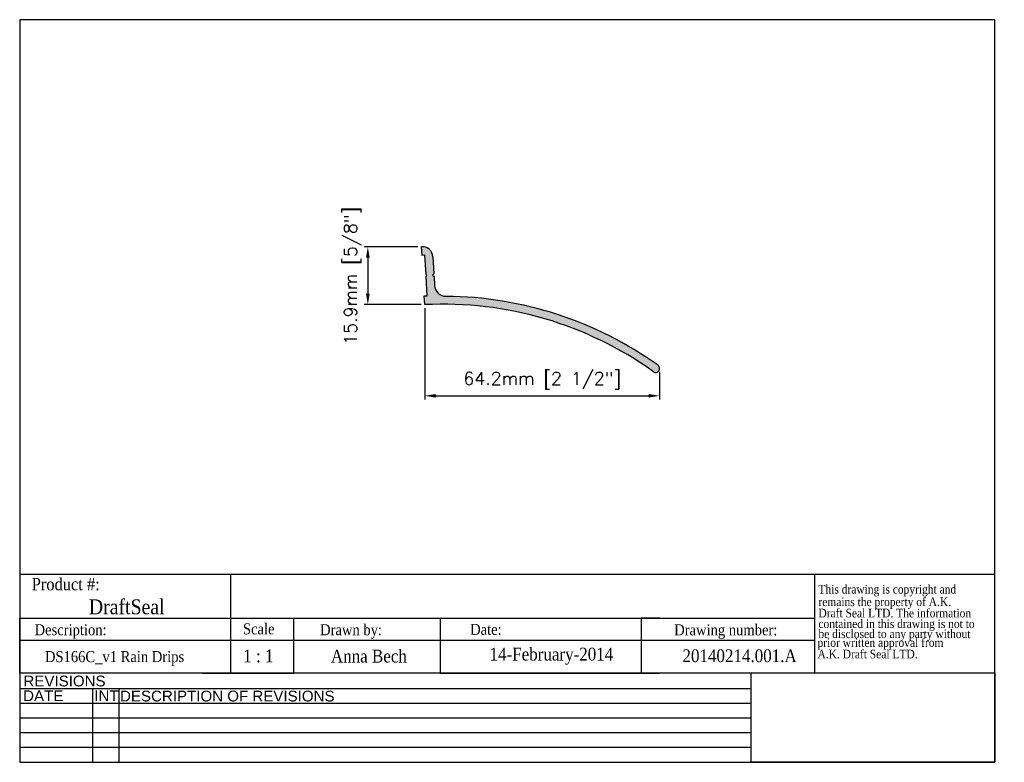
# Model space of a CAD drawing. Header units: millimetres. Extents: x 2362 to 2631, y 15 to 219.
import ezdxf
from ezdxf.enums import TextEntityAlignment as Align

# ---------------------------------------------------------------- set-up
doc = ezdxf.new("R2010")
doc.units = ezdxf.units.MM
doc.header["$MEASUREMENT"] = 0
doc.layers.add('AM_5', color=3, linetype='Continuous', lineweight=25)
doc.layers.add('BORDER', color=7, linetype='Continuous', lineweight=25)
doc.layers.add('FRAME', color=7, linetype='Continuous')
doc.styles.add('DS GROUP', font='arial.ttf')
doc.styles.get("Standard").update_dxf_attribs({"font": 'ROMANS.SHX'})
doc.styles.add('TAG', font='GARA.TTF')
doc.dimstyles.new('AM_ISO$0', dxfattribs={"dimtxt": 1.5, "dimasz": 1.5, "dimexe": 1, "dimexo": 1, "dimgap": 1.5, "dimtad": 1, "dimdec": 0, "dimdsep": 46, "dimtxsty": 'Standard', "dimcen": 0, "dimclrd": 256, "dimclre": 256, "dimclrt": 2, "dimadec": 0, "dimazin": 2, "dimtp": 0.1, "dimtm": 0.1, "dimtfac": 0.71, "dimtdec": 0, "dimtmove": 0, "dimatfit": 3, "dimfxl": 1, "dimlwd": -1, "dimlwe": -1, "dimarcsym": 1})
picture_1 = doc.add_image_def('image1.bmp', size_in_pixel=(901, 331))

# ---------------------------------------------------------------- blocks, each defined once
blk = doc.blocks.new('A$C08671A0E')
at = {"layer": 'FRAME', "style": 'TAG'}
for s, p in [('This drawing is copyright and', (14.8, -52.3)), ('remains the property of A.K.', (14.8, -101.5)), ('Draft Seal LTD. The information', (14.8, -145.7)), ('contained in this drawing is not to  ', (14.8, -187.4)), ('be disclosed to any party without ', (14.8, -226.7)), (' prior written approval from', (0, -261.2)), (' A.K. Draft Seal LTD.', (0, -306.1))]:
    blk.add_text(s, height=33.819, dxfattribs=at).set_placement(p)
blk = doc.blocks.new('*D465')
at = {"layer": 'AM_5', "linetype": 'ByBlock', "transparency": 16777216}
for p, q in [((2470.98, 156.39), (2456.29, 156.39)), ((2457.29, 153.39), (2457.29, 143.53)), ((2471.87, 140.53), (2456.29, 140.53))]:
    blk.add_line(p, q, dxfattribs=at)
at = {"layer": 'AM_5', "transparency": 16777216}
for points in [[(2456.79, 153.39), (2457.79, 153.39), (2457.29, 156.39)], [(2456.79, 143.53), (2457.79, 143.53), (2457.29, 140.53)]]:
    blk.add_solid(points, dxfattribs=at)
at = {"layer": 'Defpoints', "color": 0, "transparency": 16777216}
for p in [(2471.98, 156.39), (2457.29, 140.53), (2472.87, 140.53)]:
    blk.add_point(p, dxfattribs=at)
at = {"layer": 'AM_5', "color": 7, "transparency": 16777216, "insert": (2453.13, 148.46), "char_height": 3.5, "attachment_point": 5, "rotation": 90}
blk.add_mtext('15.9mm [5/8"]', dxfattribs=at)
blk = doc.blocks.new('*D466')
at = {"layer": 'AM_5', "linetype": 'ByBlock', "transparency": 16777216}
for p, q in [((2472.87, 139.53), (2472.87, 114.59)), ((2537.11, 122.11), (2537.11, 114.59)), ((2475.87, 115.59), (2534.11, 115.59))]:
    blk.add_line(p, q, dxfattribs=at)
at = {"layer": 'AM_5', "transparency": 16777216}
for points in [[(2475.87, 116.09), (2475.87, 115.09), (2472.87, 115.59)], [(2534.11, 116.09), (2534.11, 115.09), (2537.11, 115.59)]]:
    blk.add_solid(points, dxfattribs=at)
at = {"layer": 'Defpoints', "color": 0, "transparency": 16777216}
for p in [(2472.87, 140.53), (2537.11, 123.11), (2537.11, 115.59)]:
    blk.add_point(p, dxfattribs=at)
at = {"layer": 'AM_5', "color": 7, "transparency": 16777216, "insert": (2504.99, 119.76), "char_height": 3.5, "attachment_point": 5}
blk.add_mtext('64.2mm [2 1/2"]', dxfattribs=at)

msp = doc.modelspace()

# ---------------------------------------------------------------- hatches: boundary and pattern name
msp.add_hatch(color=256).paths.add_polyline_path([(2478.68, 142.81, -0.395598), (2475.53, 145.81), (2475.39, 148.25), (2474.99, 148.6), (2475.35, 149.01), (2475.09, 153.62, 0.41521), (2471.98, 156.39), (2472.11, 154.01), (2472.91, 154.06), (2473.21, 148.75), (2473.34, 148.64), (2473.22, 148.51), (2473.36, 148.39), (2473.24, 148.26), (2473.54, 142.95), (2472.74, 142.91), (2472.87, 140.53, -0.169651), (2535.42, 122.18, 1), (2536.67, 123.93, 0.154608)])

# ---------------------------------------------------------------- linework, layer by layer
for p, q in [((2472.11, 154.01), (2471.98, 156.39)), ((2471.98, 156.39), (2471.99, 156.39)), ((2472.91, 154.06), (2472.11, 154.01)), ((2473.21, 148.75), (2472.91, 154.06)), ((2475.09, 153.62), (2475.35, 149.01)), ((2473.34, 148.64), (2473.21, 148.75)), ((2473.22, 148.51), (2473.34, 148.64)), ((2473.22, 148.51), (2473.36, 148.39)), ((2473.36, 148.39), (2473.24, 148.26)), ((2473.54, 142.95), (2473.24, 148.26)), ((2474.99, 148.6), (2475.35, 149.01)), ((2474.99, 148.6), (2475.39, 148.25)), ((2475.39, 148.25), (2475.53, 145.81)), ((2472.74, 142.91), (2473.54, 142.95)), ((2472.87, 140.53), (2472.74, 142.91)), ((2362.06, 66.79), (2579.51, 66.79)), ((2419.68, 66.79), (2419.68, 54.73)), ((2579.51, 66.79), (2579.51, 39.73)), ((2362.06, 39.73), (2362.06, 54.73)), ((2362.06, 54.73), (2579.51, 54.73)), ((2362.06, 54.73), (2362.06, 49.73)), ((2362.06, 54.73), (2362.06, 48.73)), ((2362.06, 54.73), (2412.06, 54.73)), ((2419.68, 54.73), (2419.68, 39.73)), ((2437.06, 39.73), (2437.06, 54.73)), ((2437.06, 54.73), (2477.06, 54.73)), ((2477.06, 54.73), (2477.06, 39.73)), ((2537.06, 54.73), (2532.06, 54.73)), ((2532.06, 54.73), (2532.06, 39.73)), ((2362.06, 48.73), (2362.06, 50.23)), ((2362.06, 48.73), (2579.51, 48.73)), ((2362.06, 39.73), (2362.06, 42.73)), ((2412.06, 39.73), (2437.06, 39.73)), ((2477.06, 39.73), (2537.06, 39.73))]:
    msp.add_line(p, q)
for centre, radius, start, end in [((2472.16, 153.45), 2.94, 3.2126, 93.2126), ((2478.7, 145.99), 3.18, 183.2126, 269.5472), ((2477.88, 41.85), 100.96, 54.392, 89.5472), ((2477.88, 41.85), 98.81, 54.392, 92.9064), ((2536.04, 123.06), 1.08, 234.392, 54.392)]:
    msp.add_arc(centre, radius, start, end)
at = {"layer": 'BORDER'}
for p, q in [((2362.06, 218.5), (2362.06, 15.3)), ((2628.76, 218.5), (2362.06, 218.5)), ((2628.76, 15.3), (2628.76, 218.5)), ((2579.51, 66.79), (2628.76, 66.79)), ((2628.76, 39.73), (2362.06, 39.73)), ((2562.14, 35.42), (2362.06, 35.42)), ((2381.93, 35.42), (2381.93, 15.3)), ((2389.14, 35.42), (2389.14, 15.3)), ((2562.14, 31.4), (2362.06, 31.4)), ((2562.14, 27.37), (2362.06, 27.37)), ((2562.14, 23.35), (2362.06, 23.35)), ((2562.14, 19.33), (2362.06, 19.33)), ((2362.06, 15.3), (2628.76, 15.3))]:
    msp.add_line(p, q, dxfattribs=at)
at = {"layer": 'FRAME', "color": 1}
for q in [(2562.14, 39.74), (2562.14, 39.73)]:
    msp.add_line((2562.14, 15.3), q, dxfattribs=at)

# ---------------------------------------------------------------- block references
at = {"xscale": 0.06987750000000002, "yscale": 0.06987750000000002, "zscale": 0.06987750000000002}
msp.add_blockref('A$C08671A0E', (2579.51, 65.14), dxfattribs=at)

# ---------------------------------------------------------------- texts
at = {"layer": 'BORDER', "attachment_point": 2, "style": 'DS GROUP'}
for s, width, insert, char_height in [('REVISIONS', 20.3868, (2374.32, 39.03), 2.953), ('DATE', 20.3868, (2368.5, 34.99), 2.953), ('INT', 20.3868, (2385.79, 34.99), 2.953), ('DESCRIPTION OF REVISIONS', 103.8609, (2418.84, 34.91), 2.9531)]:
    msp.add_mtext_dynamic_manual_height_columns(s, width=width, gutter_width=7.5, heights=[0], dxfattribs=dict(at, insert=insert, char_height=char_height))
at = {"layer": 'FRAME', "style": 'TAG'}
for s, height, p in [('Product #:', 3.382, (2374.65, 64.13)), ('DraftSeal', 4.069, (2391.34, 57.98)), ('Description:', 3, (2375.98, 51.11)), ('Drawn by:', 3, (2452.69, 51.18)), ('Date:', 3, (2489.58, 51.66)), ('Drawing number:', 3, (2555.2, 51.15)), ('1 : 1', 3.5, (2427.35, 44.39)), ('Anna Bech', 3.5, (2457.58, 44.44)), ('14-February-2014', 3.5, (2507.5, 44.44)), ('20140214.001.A', 3.5, (2558.98, 44.45))]:
    msp.add_text(s, height=height, dxfattribs=at).set_placement(p, align=Align.MIDDLE)
msp.add_text('Scale', height=3, dxfattribs=at).set_placement((2423.13, 50.32))
msp.add_text('DS166C_v1 Rain Drips', height=3, dxfattribs=at).set_placement((2388.01, 42.73), align=Align.CENTER)

# ---------------------------------------------------------------- dimensions: what is measured, and where the dimension line sits
at = {"layer": 'AM_5'}
dim = msp.add_linear_dim(base=(2457.29, 140.53), p1=(2471.98, 156.39), p2=(2472.87, 140.53), angle=90, dimstyle='AM_ISO$0', override={"dimtxt": 3.5, "dimasz": 3, "dimdec": 1, "dimpost": '<>mm', "dimclrt": 7}, dxfattribs=at)
dim.commit()
dim.dimension.update_dxf_attribs({"geometry": '*D465', "text_midpoint": (2457.29, 148.46), "dimtype": 160})
dim = msp.add_linear_dim(base=(2537.11, 115.59), p1=(2472.87, 140.53), p2=(2537.11, 123.11), dimstyle='AM_ISO$0', override={"dimtxt": 3.5, "dimasz": 3, "dimdec": 1, "dimpost": '<>mm', "dimclrt": 7}, dxfattribs=at)
dim.commit()
dim.dimension.update_dxf_attribs({"geometry": '*D466', "text_midpoint": (2504.99, 119.76)})

# ---------------------------------------------------------------- pictures from other files: only their frames are drawn
image = msp.add_image(picture_1, insert=(2562.14, 15.3), size_in_units=(66.62, 24.47))
image.dxf.flags = 7

doc.saveas('drawing.dxf')
